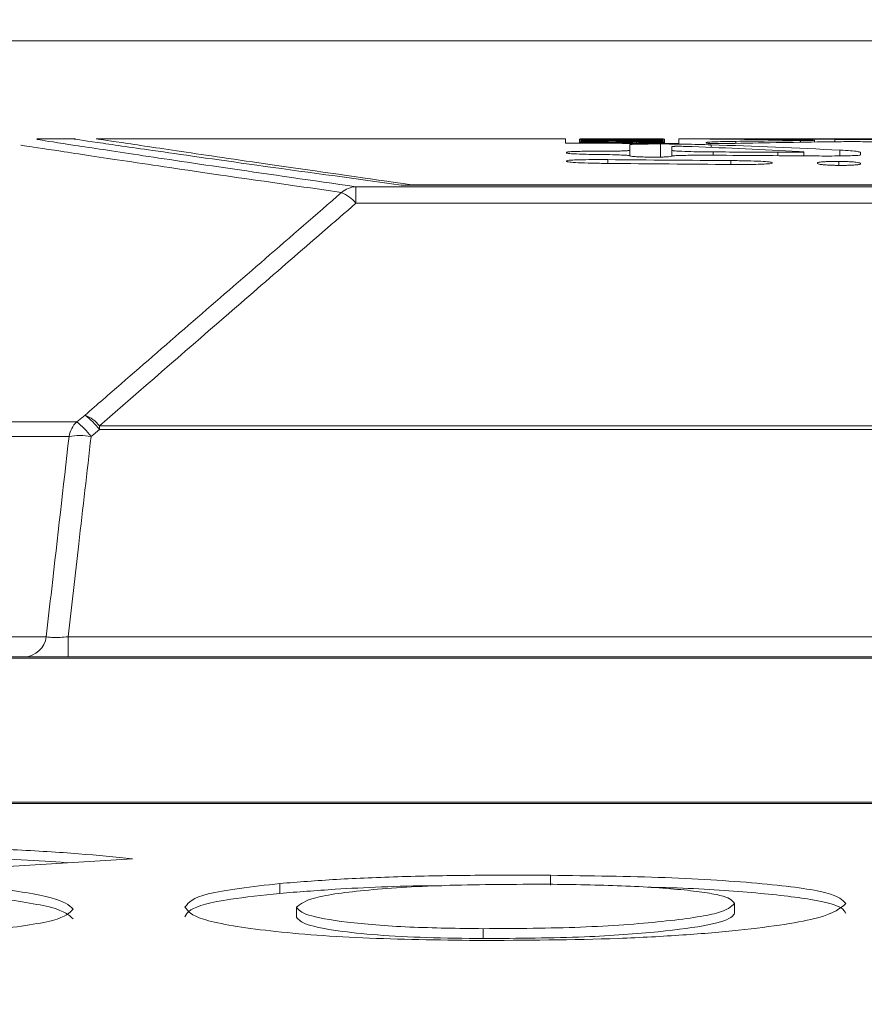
# Model space of a CAD drawing. Header units: millimetres. Extents: x 0 to 2100, y 0 to 1485.
# Tile 68 of 123: x 1160 to 1182, y 537 to 562. Entities that reach past the tile are written whole.
import ezdxf

# ---------------------------------------------------------------- set-up
doc = ezdxf.new("R2010")
doc.units = ezdxf.units.MM
doc.header["$LTSCALE"] = 5
doc.styles.add('SLDTEXTSTYLE1', font='TXT', dxfattribs={"width": 0.75})
doc.dimstyles.new('SLDDIMSTYLE0', dxfattribs={"dimtxt": 12.5, "dimasz": 15, "dimexe": 0, "dimexo": 0.0625, "dimgap": 3.125, "dimtad": 1, "dimdec": 0, "dimlfac": 0.8, "dimrnd": 1e-09, "dimzin": 12, "dimdsep": 46, "dimtxsty": 'SLDTEXTSTYLE1', "dimblk1": 'CLOSED', "dimblk2": 'CLOSED', "dimsah": 1, "dimcen": 0.09, "dimadec": 0, "dimazin": 3, "dimtfac": 1, "dimtofl": 0, "dimtmove": 0, "dimatfit": 3, "dimldrblk": 'CLOSED', "dimfxl": 0, "dimfrac": 2, "dimtolj": 1, "dimtzin": 12, "dimarcsym": 0})

# ---------------------------------------------------------------- blocks, each defined once
blk = doc.blocks.new('_CLOSED')
at = {"color": 0, "linetype": 'ByBlock', "lineweight": -2}
for p, q in [((-1, 0.166667), (0, 0)), ((-1, 0.166667), (-1, -0.166667)), ((0, 0), (-1, -0.166667)), ((0, 0), (-1, 0))]:
    blk.add_line(p, q, dxfattribs=at)
blk = doc.blocks.new('_D_9')
at = {"color": 7, "linetype": 'Continuous', "lineweight": 0}
for p, q in [((864.18, 549.437), (864.18, 715.616)), ((1428.91, 262.982), (1428.91, 715.616)), ((1428.91, 710.616), (864.18, 710.616))]:
    blk.add_line(p, q, dxfattribs=at)
at = {"color": 7, "linetype": 'Continuous', "lineweight": 0, "xscale": 15, "yscale": 15, "rotation": 180.0000000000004}
blk.add_blockref('_CLOSED', (864.18, 710.616), dxfattribs=at)
at = {"color": 7, "linetype": 'Continuous', "lineweight": 0, "xscale": 15, "yscale": 15}
blk.add_blockref('_CLOSED', (1428.91, 710.616), dxfattribs=at)
at = {"color": 7, "linetype": 'Continuous', "lineweight": 0, "insert": (1132.691, 726.73), "char_height": 12.5, "attachment_point": 1, "style": 'SLDTEXTSTYLE1'}
blk.add_mtext('452', dxfattribs=at)
blk = doc.blocks.new('_D_10')
at = {"color": 7, "linetype": 'Continuous', "lineweight": 0}
for p, q in [((825.432, 450.246), (825.432, 739.229)), ((1428.91, 262.982), (1428.91, 739.229)), ((825.432, 734.229), (1428.91, 734.229))]:
    blk.add_line(p, q, dxfattribs=at)
at = {"color": 7, "linetype": 'Continuous', "lineweight": 0, "xscale": 15, "yscale": 15}
for p, rotation in [((825.432, 734.229), 179.9999999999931), ((1428.91, 734.229), 359.9999999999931)]:
    blk.add_blockref('_CLOSED', p, dxfattribs=dict(at, rotation=rotation))
at = {"color": 7, "linetype": 'Continuous', "lineweight": 0, "insert": (1113.317, 750.342), "char_height": 12.5, "attachment_point": 1, "style": 'SLDTEXTSTYLE1'}
blk.add_mtext('483', dxfattribs=at)
blk = doc.blocks.new('_D_11')
at = {"color": 7, "linetype": 'Continuous', "lineweight": 0}
for p, q in [((809.902, 335.246), (809.902, 764.068)), ((1428.91, 262.982), (1428.91, 764.068)), ((809.902, 759.068), (1428.91, 759.068))]:
    blk.add_line(p, q, dxfattribs=at)
at = {"color": 7, "linetype": 'Continuous', "lineweight": 0, "xscale": 15, "yscale": 15}
for p, rotation in [((809.902, 759.068), 180.0000000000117), ((1428.91, 759.068), 1.165355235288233e-11)]:
    blk.add_blockref('_CLOSED', p, dxfattribs=dict(at, rotation=rotation))
at = {"color": 7, "linetype": 'Continuous', "lineweight": 0, "insert": (1105.552, 775.181), "char_height": 12.5, "attachment_point": 1, "style": 'SLDTEXTSTYLE1'}
blk.add_mtext('495', dxfattribs=at)
blk = doc.blocks.new('_D_13')
at = {"color": 7, "linetype": 'Continuous', "lineweight": 0}
for p, q in [((1193.983, 561.429), (702.69, 561.429)), ((707.69, 257.053), (707.69, 561.429)), ((825.392, 257.053), (702.69, 257.053))]:
    blk.add_line(p, q, dxfattribs=at)
at = {"color": 7, "linetype": 'Continuous', "lineweight": 0, "xscale": 15, "yscale": 15}
for p, rotation in [((707.69, 561.429), 90.0000000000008), ((707.69, 257.053), 270.0000000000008)]:
    blk.add_blockref('_CLOSED', p, dxfattribs=dict(at, rotation=rotation))
at = {"color": 7, "linetype": 'Continuous', "lineweight": 0, "insert": (691.576, 395.387), "char_height": 12.5, "attachment_point": 1, "rotation": 90, "style": 'SLDTEXTSTYLE1'}
blk.add_mtext('244', dxfattribs=at)
blk = doc.blocks.new('_D_16')
at = {"color": 7, "linetype": 'Continuous', "lineweight": 0}
for p, q in [((1150.777, 551.192), (1150.777, 685.616)), ((1428.91, 262.982), (1428.91, 685.616)), ((1428.91, 680.616), (1150.777, 680.616))]:
    blk.add_line(p, q, dxfattribs=at)
at = {"color": 7, "linetype": 'Continuous', "lineweight": 0, "xscale": 15, "yscale": 15, "rotation": 180.0000000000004}
blk.add_blockref('_CLOSED', (1150.777, 680.616), dxfattribs=at)
at = {"color": 7, "linetype": 'Continuous', "lineweight": 0, "xscale": 15, "yscale": 15}
blk.add_blockref('_CLOSED', (1428.91, 680.616), dxfattribs=at)
at = {"color": 7, "linetype": 'Continuous', "lineweight": 0, "insert": (1275.989, 696.73), "char_height": 12.5, "attachment_point": 1, "style": 'SLDTEXTSTYLE1'}
blk.add_mtext('223', dxfattribs=at)

msp = doc.modelspace()

# ---------------------------------------------------------------- linework, layer by layer
at = {"color": 7, "linetype": 'Continuous', "lineweight": 15}
for p, q in [((1161.852, 558.926), (1160.864, 558.926)), ((1174.376, 558.926), (1162.376, 558.926)), ((1174.376, 558.815), (1174.376, 558.926)), ((1174.729, 558.814), (1174.729, 558.916)), ((1174.73, 558.836), (1174.73, 558.921)), ((1174.73, 558.814), (1174.73, 558.836)), ((1174.766, 558.916), (1174.766, 558.905)), ((1174.766, 558.903), (1174.766, 558.905)), ((1174.766, 558.903), (1174.766, 558.9)), ((1174.766, 558.891), (1174.766, 558.9)), ((1174.766, 558.891), (1174.766, 558.886)), ((1174.766, 558.841), (1174.766, 558.886)), ((1174.766, 558.884), (1174.766, 558.879)), ((1174.766, 558.875), (1174.766, 558.879)), ((1174.766, 558.875), (1174.766, 558.854)), ((1175.112, 558.926), (1174.771, 558.926)), ((1175.118, 558.905), (1175.118, 558.913)), ((1175.118, 558.902), (1175.118, 558.905)), ((1175.118, 558.853), (1175.118, 558.869)), ((1175.637, 558.898), (1175.637, 558.896)), ((1175.66, 558.882), (1175.66, 558.891)), ((1175.688, 558.912), (1175.688, 558.905)), ((1175.688, 558.901), (1175.688, 558.905)), ((1175.688, 558.867), (1175.688, 558.853)), ((1175.688, 558.837), (1175.688, 558.853)), ((1175.771, 558.915), (1175.771, 558.918)), ((1175.952, 558.895), (1175.952, 558.897)), ((1176.021, 558.777), (1176.021, 558.633)), ((1176.039, 558.904), (1176.039, 558.912)), ((1176.039, 558.901), (1176.039, 558.904)), ((1176.039, 558.852), (1176.039, 558.866)), ((1176.19, 558.809), (1176.19, 558.838)), ((1176.25, 558.914), (1176.25, 558.918)), ((1176.25, 558.808), (1176.25, 558.827)), ((1176.269, 558.914), (1176.269, 558.916)), ((1176.269, 558.808), (1176.269, 558.821)), ((1176.516, 558.911), (1176.516, 558.903)), ((1176.516, 558.9), (1176.516, 558.903)), ((1176.516, 558.896), (1176.516, 558.892)), ((1176.516, 558.865), (1176.516, 558.85)), ((1176.868, 558.926), (1176.521, 558.926)), ((1176.521, 558.926), (1176.521, 558.926)), ((1176.868, 558.903), (1176.868, 558.913)), ((1176.868, 558.891), (1176.868, 558.899)), ((1176.868, 558.879), (1176.868, 558.891)), ((1176.868, 558.874), (1176.868, 558.879)), ((1176.868, 558.849), (1176.868, 558.869)), ((1176.903, 558.834), (1176.903, 558.92)), ((1176.903, 558.806), (1176.903, 558.834)), ((1184.268, 558.926), (1177.268, 558.926)), ((1177.268, 558.926), (1177.268, 558.805)), ((1177.972, 558.926), (1177.972, 558.923)), ((1177.972, 558.835), (1177.972, 558.815)), ((1180.527, 558.896), (1180.7, 558.893)), ((1180.74, 558.844), (1180.74, 558.89)), ((1174.4, 558.583), (1174.4, 558.563)), ((1176.021, 558.491), (1176.021, 558.633)), ((1177.091, 558.627), (1177.091, 558.724)), ((1177.091, 558.483), (1177.091, 558.627)), ((1180.343, 558.602), (1180.452, 558.594)), ((1180.463, 558.489), (1180.463, 558.591)), ((1181.91, 558.514), (1181.91, 558.582)), ((1174.4, 558.362), (1174.4, 558.346)), ((1179.658, 558.303), (1179.658, 558.32)), ((1180.818, 558.311), (1180.818, 558.294)), ((1181.91, 558.285), (1181.91, 558.302)), ((1169.016, 557.699), (1332.598, 557.699)), ((1169.016, 557.699), (1169.016, 557.279)), ((1331.802, 557.744), (1170.174, 557.744)), ((1170.437, 557.753), (1331.376, 557.753)), ((1170.437, 557.744), (1170.437, 557.753)), ((1332.598, 557.279), (1169.016, 557.279)), ((1162.094, 551.861), (1161.88, 551.686)), ((1162.247, 551.316), (1162.461, 551.491)), ((1162.461, 551.586), (1162.461, 551.491)), ((1162.461, 551.586), (1334.565, 551.586)), ((1334.565, 551.491), (1162.461, 551.491)), ((1161.661, 545.676), (1161.661, 546.192)), ((1161.661, 546.192), (1335.499, 546.192)), ((1159.992, 540.311), (1163.302, 540.511)), ((1173.993, 540.091), (1173.993, 539.84)), ((1167.073, 539.88), (1167.073, 539.629)), ((1167.496, 539.272), (1167.496, 539.021)), ((1178.69, 539.37), (1178.69, 539.119)), ((1172.273, 538.725), (1172.273, 538.473))]:
    msp.add_line(p, q, dxfattribs=at)
at = {"color": 8, "linetype": 'Continuous', "lineweight": 15}
for p, q in [((1174.927, 558.916), (1174.927, 558.918)), ((1174.927, 558.813), (1174.927, 558.827)), ((1175.403, 558.915), (1175.403, 558.917)), ((1175.403, 558.811), (1175.403, 558.823)), ((1175.463, 558.882), (1175.463, 558.889)), ((1175.771, 558.81), (1175.771, 558.825)), ((1175.875, 558.881), (1175.875, 558.886)), ((1176.025, 558.914), (1176.025, 558.92)), ((1176.025, 558.809), (1176.025, 558.833)), ((1176.19, 558.914), (1176.19, 558.921)), ((1176.317, 558.88), (1176.317, 558.884)), ((1176.637, 558.88), (1176.637, 558.885)), ((1176.73, 558.914), (1176.73, 558.917)), ((1176.73, 558.807), (1176.73, 558.824)), ((1176.798, 558.459), (1176.798, 558.794)), ((1176.818, 558.879), (1176.818, 558.887)), ((1178.728, 558.811), (1178.728, 558.861)), ((1180.379, 558.838), (1180.379, 558.88)), ((1181.255, 558.851), (1181.255, 558.912)), ((1178.098, 558.707), (1178.098, 558.773)), ((1178.148, 558.505), (1178.148, 558.591)), ((1179.805, 558.494), (1179.805, 558.581)), ((1181.386, 558.488), (1181.386, 558.638)), ((1175.454, 558.296), (1175.454, 558.394)), ((1178.603, 558.27), (1178.603, 558.369)), ((1181.364, 558.246), (1181.364, 558.347)), ((1168.65, 557.553), (1168.196, 557.619)), ((1151.894, 551.686), (1161.88, 551.686)), ((1161.684, 551.316), (1151.68, 551.316)), ((1150.777, 546.192), (1161.1, 546.192))]:
    msp.add_line(p, q, dxfattribs=at)
at = {"color": 7, "linetype": 'Continuous', "lineweight": 15}
for centre, radius, start, end in [((1169.031, 557.127), 0.572, 91.5624, 131.7813), ((1168.251, 556.641), 0.996, 39.8103, 66.3631), ((1160.809, 550.22), 2.084, 37.559, 51.9276), ((1161.703, 550.955), 0.987, 39.7635, 66.6096), ((1162.317, 551.219), 0.64, 133.1012, 171.2788), ((1160.595, 550.046), 2.083, 37.5604, 51.9394), ((1161.965, 549.438), 1.898, 81.4815, 98.5185), ((1160.517, 546.263), 0.588, 272.1785, 353.0835)]:
    msp.add_arc(centre, radius, start, end, dxfattribs=at)
for centre, major_axis, ratio, start_param, end_param in [((1110.288, -261.924), (3895.749, 0), 0.210704, 1.553602, 1.554345), ((1155.721, -261.924), (3794.778, 0), 0.21631, 1.565224, 1.565777), ((1148.277, -261.924), (3735.387, 0), 0.21975, 1.563611, 1.563705), ((1146.387, -261.924), (3782.589, 0), 0.217007, 1.562738, 1.563294), ((1144.247, -261.924), (3791.647, 0), 0.216489, 1.562517, 1.562747), ((1136.391, -261.924), (3782.589, 0), 0.217007, 1.560095, 1.560651), ((1134.192, -261.924), (3794.778, 0), 0.21631, 1.55955, 1.560104), ((1132.269, -261.924), (3794.778, 0), 0.21631, 1.559043, 1.559597), ((1125.193, -261.924), (3735.387, 0), 0.21975, 1.557431, 1.557525), ((1177.067, -261.924), (3799.625, 0), 0.216034, 1.57094, 1.571313), ((1155.801, -261.924), (3424.117, 0), 0.239726, 1.564989, 1.565155), ((1134.641, -261.924), (3424.117, 0), 0.239726, 1.558808, 1.558975), ((1175.339, -261.924), (0, 820.85), 0.050372, 6.280036, 6.280556), ((1174.879, -261.924), (0, 820.85), 0.050343, 6.26891, 6.26943), ((1148.342, -261.924), (3807.685, 0), 0.215577, 1.563522, 1.563614), ((1124.811, -261.924), (3807.685, 0), 0.215577, 1.557342, 1.557434), ((1144.213, -261.924), (3795.61, 0), 0.216263, 1.562285, 1.562434), ((1153.8, -261.924), (3768.973, 0), 0.217791, 1.564769, 1.564896), ((1130.508, -261.924), (3768.973, 0), 0.217791, 1.558589, 1.558716), ((1176.091, -261.924), (0, 820.85), 0.044318, 6.278283, 6.278807), ((1175.686, -261.924), (0, 820.85), 0.044318, 6.267158, 6.267681), ((1148.3, -261.924), (3788.538, 0), 0.216667, 1.563256, 1.563349), ((1124.888, -261.924), (3788.538, 0), 0.216667, 1.557075, 1.557168), ((1178.131, -261.924), (0, 820.85), 0.652995, 6.277357, 6.282383), ((1175.727, -261.924), (0, 820.85), 0.683971, 6.274636, 6.278103), ((1191.595, -261.924), (0, 820.85), 0.934932, 0.013666, 0.016792), ((1188.907, -261.924), (0, 820.85), 0.982859, 0.01057, 0.012617), ((1167.673, -261.924), (0, 820.85), 0.549489, 6.255093, 6.261152), ((1169.313, -261.924), (0, 820.85), 0.554832, 6.256672, 6.263894), ((1061.925, -261.924), (4067.701, 0), 0.201797, 1.541813, 1.54222), ((1036.513, -261.924), (3858.354, 0), 0.212746, 1.533961, 1.534778), ((1023.985, -261.924), (3866.809, 0), 0.212281, 1.5308, 1.531615), ((1054.451, -261.924), (3863.356, 0), 0.212471, 1.538072, 1.538773)]:
    msp.add_ellipse(centre, major_axis=major_axis, ratio=ratio, start_param=start_param, end_param=end_param, dxfattribs=at)
for points, knots in [([(1160.864, 558.908), (1160.856, 558.909), (1160.835, 558.913), (1161.733, 558.774), (1163.351, 558.529), (1165.707, 558.176), (1167.913, 557.858), (1169.016, 557.699)], [0, 0, 0, 0, 0.150725, 0.360425, 0.570124, 0.785064, 1, 1, 1, 1]), ([(1170.174, 557.744), (1168.872, 557.922), (1166.257, 558.279), (1163.772, 558.635), (1162.314, 558.846), (1161.709, 558.935), (1161.828, 558.918), (1161.852, 558.914)], [0, 0, 0, 0, 0.252259, 0.506925, 0.724917, 0.944423, 1, 1, 1, 1]), ([(1170.437, 557.753), (1169.313, 557.912), (1167.057, 558.233), (1164.651, 558.587), (1163.065, 558.822), (1162.347, 558.931), (1162.446, 558.916), (1162.471, 558.912)], [0, 0, 0, 0, 0.225813, 0.453185, 0.685487, 0.9195, 1, 1, 1, 1]), ([(1174.822, 558.922), (1174.805, 558.922), (1174.771, 558.922), (1174.737, 558.921), (1174.733, 558.921), (1174.73, 558.921)], [0, 0, 0, 0, 0.282995, 0.565759, 1, 1, 1, 1]), ([(1174.73, 558.921), (1174.733, 558.92), (1174.737, 558.92), (1174.784, 558.919), (1174.855, 558.918), (1174.92, 558.918), (1174.927, 558.918)], [0, 0, 0, 0, 0.300598, 0.547757, 0.951447, 1, 1, 1, 1]), ([(1174.822, 558.843), (1174.805, 558.843), (1174.771, 558.841), (1174.737, 558.839), (1174.733, 558.837), (1174.73, 558.836)], [0, 0, 0, 0, 0.282369, 0.564505, 1, 1, 1, 1]), ([(1174.73, 558.836), (1174.733, 558.835), (1174.737, 558.833), (1174.784, 558.83), (1174.855, 558.828), (1174.92, 558.827), (1174.927, 558.827)], [0, 0, 0, 0, 0.301083, 0.547972, 0.950334, 1, 1, 1, 1]), ([(1174.766, 558.926), (1174.767, 558.926), (1174.768, 558.926), (1174.774, 558.926), (1174.79, 558.926), (1174.798, 558.926)], [0, 0, 0, 0, 0.335494, 0.666775, 1, 1, 1, 1]), ([(1175.321, 558.893), (1175.258, 558.893), (1175.135, 558.892), (1174.951, 558.891), (1174.828, 558.891), (1174.766, 558.891)], [0, 0, 0, 0, 0.3447384, 0.6721416, 1, 1, 1, 1]), ([(1174.766, 558.886), (1174.841, 558.886), (1174.997, 558.887), (1175.232, 558.888), (1175.386, 558.889), (1175.463, 558.889)], [0, 0, 0, 0, 0.3144584, 0.6566793, 1, 1, 1, 1]), ([(1174.798, 558.926), (1174.809, 558.926), (1174.83, 558.926), (1174.883, 558.926), (1174.941, 558.926), (1174.976, 558.926)], [0, 0, 0, 0, 0.286273, 0.572708, 1, 1, 1, 1]), ([(1175.074, 558.923), (1175.042, 558.923), (1174.958, 558.923), (1174.876, 558.923), (1174.836, 558.922), (1174.822, 558.922)], [0, 0, 0, 0, 0.290003, 0.757274, 1, 1, 1, 1]), ([(1175.074, 558.847), (1175.042, 558.847), (1174.958, 558.846), (1174.876, 558.845), (1174.835, 558.844), (1174.822, 558.843)], [0, 0, 0, 0, 0.289414, 0.7603, 1, 1, 1, 1]), ([(1174.927, 558.918), (1174.961, 558.918), (1175.042, 558.917), (1175.205, 558.917), (1175.338, 558.917), (1175.403, 558.917)], [0, 0, 0, 0, 0.267266, 0.64534, 1, 1, 1, 1]), ([(1174.927, 558.827), (1174.961, 558.826), (1175.042, 558.825), (1175.205, 558.823), (1175.338, 558.823), (1175.403, 558.823)], [0, 0, 0, 0, 0.2668118, 0.6450141, 1, 1, 1, 1]), ([(1174.976, 558.926), (1175.007, 558.926), (1175.07, 558.926), (1175.208, 558.926), (1175.322, 558.926), (1175.393, 558.926)], [0, 0, 0, 0, 0.2732566, 0.5463977, 1, 1, 1, 1]), ([(1175.447, 558.923), (1175.412, 558.923), (1175.342, 558.923), (1175.214, 558.923), (1175.128, 558.923), (1175.074, 558.923)], [0, 0, 0, 0, 0.274464, 0.549111, 1, 1, 1, 1]), ([(1175.447, 558.848), (1175.412, 558.848), (1175.342, 558.848), (1175.214, 558.848), (1175.128, 558.848), (1175.074, 558.847)], [0, 0, 0, 0, 0.27458, 0.5493323, 1, 1, 1, 1]), ([(1175.092, 558.921), (1175.093, 558.921), (1175.095, 558.921), (1175.115, 558.921), (1175.15, 558.922), (1175.192, 558.922), (1175.204, 558.922)], [0, 0, 0, 0, 0.294478, 0.546772, 0.867237, 1, 1, 1, 1]), ([(1175.168, 558.919), (1175.149, 558.919), (1175.112, 558.92), (1175.095, 558.92), (1175.093, 558.92), (1175.092, 558.921)], [0, 0, 0, 0, 0.338172, 0.664982, 1, 1, 1, 1]), ([(1175.092, 558.836), (1175.093, 558.837), (1175.095, 558.838), (1175.115, 558.839), (1175.15, 558.841), (1175.192, 558.841), (1175.204, 558.841)], [0, 0, 0, 0, 0.294452, 0.546793, 0.867251, 1, 1, 1, 1]), ([(1175.168, 558.831), (1175.149, 558.832), (1175.112, 558.833), (1175.095, 558.835), (1175.093, 558.836), (1175.092, 558.836)], [0, 0, 0, 0, 0.338397, 0.665105, 1, 1, 1, 1]), ([(1175.134, 558.926), (1175.126, 558.926), (1175.115, 558.926), (1175.113, 558.926), (1175.112, 558.926)], [0, 0, 0, 0, 0.761514, 1, 1, 1, 1]), ([(1175.244, 558.926), (1175.231, 558.926), (1175.205, 558.926), (1175.164, 558.926), (1175.146, 558.926), (1175.134, 558.926)], [0, 0, 0, 0, 0.263364, 0.526809, 1, 1, 1, 1]), ([(1175.351, 558.919), (1175.333, 558.919), (1175.292, 558.919), (1175.225, 558.919), (1175.188, 558.919), (1175.168, 558.919)], [0, 0, 0, 0, 0.251253, 0.575585, 1, 1, 1, 1]), ([(1175.351, 558.83), (1175.333, 558.83), (1175.292, 558.83), (1175.225, 558.83), (1175.188, 558.831), (1175.168, 558.831)], [0, 0, 0, 0, 0.251227, 0.576839, 1, 1, 1, 1]), ([(1175.204, 558.922), (1175.225, 558.922), (1175.275, 558.922), (1175.368, 558.922), (1175.435, 558.922), (1175.469, 558.922)], [0, 0, 0, 0, 0.272873, 0.631433, 1, 1, 1, 1]), ([(1175.204, 558.841), (1175.226, 558.842), (1175.275, 558.842), (1175.368, 558.842), (1175.435, 558.842), (1175.469, 558.842)], [0, 0, 0, 0, 0.27594, 0.63295, 1, 1, 1, 1]), ([(1175.553, 558.926), (1175.521, 558.926), (1175.458, 558.926), (1175.35, 558.926), (1175.284, 558.926), (1175.244, 558.926)], [0, 0, 0, 0, 0.2786179, 0.5573497, 1, 1, 1, 1]), ([(1175.595, 558.895), (1175.57, 558.894), (1175.52, 558.894), (1175.423, 558.893), (1175.355, 558.893), (1175.321, 558.893)], [0, 0, 0, 0, 0.332856, 0.663489, 1, 1, 1, 1]), ([(1175.509, 558.919), (1175.499, 558.919), (1175.473, 558.919), (1175.42, 558.919), (1175.374, 558.919), (1175.351, 558.919)], [0, 0, 0, 0, 0.254589, 0.623783, 1, 1, 1, 1]), ([(1175.509, 558.831), (1175.499, 558.831), (1175.474, 558.831), (1175.42, 558.83), (1175.375, 558.83), (1175.351, 558.83)], [0, 0, 0, 0, 0.252898, 0.618847, 1, 1, 1, 1]), ([(1175.393, 558.926), (1175.445, 558.925), (1175.549, 558.925), (1175.751, 558.925), (1175.902, 558.925), (1175.996, 558.925)], [0, 0, 0, 0, 0.273439, 0.546774, 1, 1, 1, 1]), ([(1175.403, 558.917), (1175.441, 558.917), (1175.532, 558.917), (1175.664, 558.917), (1175.738, 558.918), (1175.771, 558.918)], [0, 0, 0, 0, 0.275966, 0.669783, 1, 1, 1, 1]), ([(1175.403, 558.823), (1175.441, 558.823), (1175.532, 558.823), (1175.664, 558.824), (1175.737, 558.825), (1175.771, 558.825)], [0, 0, 0, 0, 0.275853, 0.669129, 1, 1, 1, 1]), ([(1175.463, 558.889), (1175.483, 558.889), (1175.523, 558.89), (1175.591, 558.89), (1175.634, 558.891), (1175.66, 558.891)], [0, 0, 0, 0, 0.2816268, 0.5633209, 1, 1, 1, 1]), ([(1175.662, 558.92), (1175.644, 558.92), (1175.613, 558.92), (1175.565, 558.92), (1175.528, 558.919), (1175.509, 558.919)], [0, 0, 0, 0, 0.395793, 0.696889, 1, 1, 1, 1]), ([(1175.662, 558.836), (1175.644, 558.835), (1175.613, 558.834), (1175.565, 558.833), (1175.528, 558.832), (1175.509, 558.831)], [0, 0, 0, 0, 0.396257, 0.697114, 1, 1, 1, 1]), ([(1176.009, 558.926), (1175.966, 558.926), (1175.878, 558.926), (1175.723, 558.926), (1175.617, 558.926), (1175.553, 558.926)], [0, 0, 0, 0, 0.2807287, 0.561605, 1, 1, 1, 1]), ([(1175.637, 558.896), (1175.636, 558.896), (1175.635, 558.896), (1175.626, 558.895), (1175.605, 558.895), (1175.595, 558.895)], [0, 0, 0, 0, 0.348381, 0.667621, 1, 1, 1, 1]), ([(1175.66, 558.891), (1175.669, 558.89), (1175.685, 558.889), (1175.743, 558.888), (1175.824, 558.887), (1175.875, 558.886)], [0, 0, 0, 0, 0.305454, 0.566734, 1, 1, 1, 1]), ([(1175.839, 558.922), (1175.817, 558.922), (1175.772, 558.921), (1175.716, 558.921), (1175.68, 558.921), (1175.662, 558.92)], [0, 0, 0, 0, 0.334772, 0.667194, 1, 1, 1, 1]), ([(1175.839, 558.841), (1175.817, 558.841), (1175.772, 558.84), (1175.716, 558.838), (1175.68, 558.836), (1175.662, 558.836)], [0, 0, 0, 0, 0.33521, 0.66741, 1, 1, 1, 1]), ([(1175.771, 558.918), (1175.792, 558.918), (1175.859, 558.918), (1175.937, 558.919), (1175.996, 558.919), (1176.025, 558.92)], [0, 0, 0, 0, 0.188843, 0.592697, 1, 1, 1, 1]), ([(1175.771, 558.825), (1175.792, 558.826), (1175.858, 558.827), (1175.937, 558.83), (1175.996, 558.832), (1176.025, 558.833)], [0, 0, 0, 0, 0.188476, 0.592532, 1, 1, 1, 1]), ([(1176.023, 558.922), (1176.004, 558.922), (1175.966, 558.922), (1175.9, 558.922), (1175.863, 558.922), (1175.839, 558.922)], [0, 0, 0, 0, 0.2607446, 0.5215251, 1, 1, 1, 1]), ([(1176.023, 558.844), (1176.004, 558.844), (1175.966, 558.843), (1175.9, 558.842), (1175.863, 558.842), (1175.839, 558.841)], [0, 0, 0, 0, 0.259992, 0.520003, 1, 1, 1, 1]), ([(1175.875, 558.886), (1175.91, 558.886), (1175.994, 558.885), (1176.15, 558.884), (1176.266, 558.884), (1176.317, 558.884)], [0, 0, 0, 0, 0.278824, 0.681696, 1, 1, 1, 1]), ([(1175.993, 558.891), (1175.986, 558.891), (1175.962, 558.892), (1175.954, 558.894), (1175.953, 558.895), (1175.952, 558.895)], [0, 0, 0, 0, 0.188142, 0.592645, 1, 1, 1, 1]), ([(1176.124, 558.889), (1176.108, 558.89), (1176.076, 558.89), (1176.029, 558.89), (1176.007, 558.891), (1175.993, 558.891)], [0, 0, 0, 0, 0.274432, 0.542111, 1, 1, 1, 1]), ([(1175.996, 558.925), (1176.023, 558.925), (1176.075, 558.925), (1176.173, 558.925), (1176.242, 558.925), (1176.286, 558.925)], [0, 0, 0, 0, 0.269289, 0.538606, 1, 1, 1, 1]), ([(1176.345, 558.926), (1176.312, 558.926), (1176.243, 558.926), (1176.127, 558.926), (1176.049, 558.926), (1176.009, 558.926)], [0, 0, 0, 0, 0.324999, 0.658507, 1, 1, 1, 1]), ([(1176.798, 558.794), (1176.737, 558.794), (1176.616, 558.794), (1176.44, 558.793), (1176.273, 558.791), (1176.118, 558.787), (1176.033, 558.782), (1176.025, 558.779), (1176.021, 558.777)], [0, 0, 0, 0, 0.131874, 0.264061, 0.392216, 0.578168, 0.836959, 1, 1, 1, 1]), ([(1176.289, 558.923), (1176.263, 558.923), (1176.213, 558.923), (1176.121, 558.922), (1176.061, 558.922), (1176.023, 558.922)], [0, 0, 0, 0, 0.275653, 0.551495, 1, 1, 1, 1]), ([(1176.289, 558.845), (1176.263, 558.845), (1176.213, 558.845), (1176.121, 558.845), (1176.061, 558.844), (1176.023, 558.844)], [0, 0, 0, 0, 0.275705, 0.551603, 1, 1, 1, 1]), ([(1176.025, 558.92), (1176.043, 558.92), (1176.075, 558.92), (1176.126, 558.921), (1176.169, 558.921), (1176.19, 558.921)], [0, 0, 0, 0, 0.372869, 0.685106, 1, 1, 1, 1]), ([(1176.025, 558.833), (1176.043, 558.833), (1176.075, 558.835), (1176.126, 558.836), (1176.169, 558.837), (1176.19, 558.838)], [0, 0, 0, 0, 0.373053, 0.685181, 1, 1, 1, 1]), ([(1176.31, 558.889), (1176.292, 558.889), (1176.241, 558.889), (1176.176, 558.889), (1176.137, 558.889), (1176.124, 558.889)], [0, 0, 0, 0, 0.277677, 0.761755, 1, 1, 1, 1]), ([(1176.19, 558.921), (1176.2, 558.921), (1176.224, 558.921), (1176.275, 558.921), (1176.317, 558.921), (1176.339, 558.921)], [0, 0, 0, 0, 0.259332, 0.620655, 1, 1, 1, 1]), ([(1176.19, 558.838), (1176.199, 558.838), (1176.223, 558.838), (1176.271, 558.839), (1176.314, 558.839), (1176.336, 558.839), (1176.339, 558.839)], [0, 0, 0, 0, 0.253972, 0.607299, 0.956514, 1, 1, 1, 1]), ([(1176.481, 558.919), (1176.463, 558.919), (1176.42, 558.918), (1176.338, 558.918), (1176.276, 558.918), (1176.25, 558.918)], [0, 0, 0, 0, 0.2908871, 0.6941131, 1, 1, 1, 1]), ([(1176.481, 558.829), (1176.463, 558.829), (1176.42, 558.828), (1176.338, 558.828), (1176.276, 558.828), (1176.25, 558.827)], [0, 0, 0, 0, 0.291197, 0.694759, 1, 1, 1, 1]), ([(1176.269, 558.916), (1176.317, 558.916), (1176.435, 558.916), (1176.601, 558.917), (1176.69, 558.917), (1176.73, 558.917)], [0, 0, 0, 0, 0.273254, 0.673772, 1, 1, 1, 1]), ([(1176.269, 558.821), (1176.317, 558.821), (1176.434, 558.821), (1176.6, 558.822), (1176.69, 558.824), (1176.73, 558.824)], [0, 0, 0, 0, 0.273178, 0.671676, 1, 1, 1, 1]), ([(1176.286, 558.925), (1176.308, 558.925), (1176.352, 558.925), (1176.432, 558.925), (1176.487, 558.925), (1176.521, 558.926)], [0, 0, 0, 0, 0.269661, 0.539365, 1, 1, 1, 1]), ([(1176.729, 558.922), (1176.698, 558.922), (1176.623, 558.922), (1176.471, 558.923), (1176.349, 558.923), (1176.289, 558.923)], [0, 0, 0, 0, 0.26779, 0.636766, 1, 1, 1, 1]), ([(1176.729, 558.842), (1176.698, 558.842), (1176.624, 558.843), (1176.471, 558.845), (1176.35, 558.845), (1176.289, 558.845)], [0, 0, 0, 0, 0.2678851, 0.6353947, 1, 1, 1, 1]), ([(1176.482, 558.89), (1176.469, 558.889), (1176.442, 558.889), (1176.38, 558.889), (1176.334, 558.889), (1176.31, 558.889)], [0, 0, 0, 0, 0.329045, 0.660641, 1, 1, 1, 1]), ([(1176.317, 558.884), (1176.349, 558.884), (1176.411, 558.884), (1176.522, 558.885), (1176.593, 558.885), (1176.637, 558.885)], [0, 0, 0, 0, 0.280516, 0.561312, 1, 1, 1, 1]), ([(1176.339, 558.921), (1176.354, 558.921), (1176.39, 558.921), (1176.444, 558.921), (1176.479, 558.921), (1176.495, 558.921), (1176.498, 558.921)], [0, 0, 0, 0, 0.2515614, 0.5886699, 0.9259427, 1, 1, 1, 1]), ([(1176.339, 558.839), (1176.354, 558.839), (1176.391, 558.839), (1176.444, 558.838), (1176.479, 558.838), (1176.495, 558.838), (1176.498, 558.837)], [0, 0, 0, 0, 0.252114, 0.590781, 0.929398, 1, 1, 1, 1]), ([(1176.495, 558.926), (1176.486, 558.926), (1176.463, 558.926), (1176.408, 558.926), (1176.361, 558.926), (1176.345, 558.926)], [0, 0, 0, 0, 0.281061, 0.7595045, 1, 1, 1, 1]), ([(1176.561, 558.92), (1176.56, 558.92), (1176.558, 558.92), (1176.54, 558.919), (1176.511, 558.919), (1176.485, 558.919), (1176.481, 558.919)], [0, 0, 0, 0, 0.313957, 0.577014, 0.931084, 1, 1, 1, 1]), ([(1176.561, 558.834), (1176.56, 558.833), (1176.558, 558.832), (1176.54, 558.831), (1176.503, 558.83), (1176.481, 558.829)], [0, 0, 0, 0, 0.312673, 0.578118, 1, 1, 1, 1]), ([(1176.516, 558.892), (1176.516, 558.892), (1176.515, 558.891), (1176.509, 558.89), (1176.491, 558.89), (1176.482, 558.89)], [0, 0, 0, 0, 0.379501, 0.6858882, 1, 1, 1, 1]), ([(1176.521, 558.926), (1176.52, 558.926), (1176.52, 558.926), (1176.515, 558.926), (1176.502, 558.926), (1176.495, 558.926)], [0, 0, 0, 0, 0.357534, 0.676957, 1, 1, 1, 1]), ([(1176.498, 558.921), (1176.514, 558.921), (1176.544, 558.921), (1176.558, 558.92), (1176.56, 558.92), (1176.561, 558.92)], [0, 0, 0, 0, 0.3430091, 0.6676198, 1, 1, 1, 1]), ([(1176.498, 558.837), (1176.514, 558.837), (1176.544, 558.836), (1176.558, 558.835), (1176.56, 558.834), (1176.561, 558.834)], [0, 0, 0, 0, 0.3436568, 0.6679655, 1, 1, 1, 1]), ([(1176.521, 558.926), (1176.538, 558.926), (1176.571, 558.926), (1176.632, 558.926), (1176.67, 558.926), (1176.695, 558.926)], [0, 0, 0, 0, 0.259777, 0.519586, 1, 1, 1, 1]), ([(1176.637, 558.885), (1176.658, 558.885), (1176.7, 558.886), (1176.768, 558.886), (1176.798, 558.887), (1176.818, 558.887)], [0, 0, 0, 0, 0.268536, 0.518846, 1, 1, 1, 1]), ([(1176.695, 558.926), (1176.707, 558.926), (1176.73, 558.926), (1176.771, 558.926), (1176.793, 558.926), (1176.807, 558.926)], [0, 0, 0, 0, 0.252829, 0.505669, 1, 1, 1, 1]), ([(1176.903, 558.92), (1176.901, 558.92), (1176.898, 558.921), (1176.857, 558.921), (1176.795, 558.922), (1176.736, 558.922), (1176.729, 558.922)], [0, 0, 0, 0, 0.307767, 0.556153, 0.946024, 1, 1, 1, 1]), ([(1176.903, 558.834), (1176.901, 558.834), (1176.898, 558.836), (1176.857, 558.839), (1176.795, 558.841), (1176.736, 558.842), (1176.729, 558.842)], [0, 0, 0, 0, 0.308315, 0.556235, 0.945193, 1, 1, 1, 1]), ([(1176.73, 558.917), (1176.766, 558.918), (1176.859, 558.918), (1176.898, 558.919), (1176.902, 558.92), (1176.903, 558.92)], [0, 0, 0, 0, 0.307954, 0.783787, 1, 1, 1, 1]), ([(1176.73, 558.824), (1176.766, 558.825), (1176.858, 558.827), (1176.898, 558.831), (1176.902, 558.833), (1176.903, 558.834)], [0, 0, 0, 0, 0.308134, 0.78344, 1, 1, 1, 1]), ([(1178.098, 558.773), (1177.99, 558.776), (1177.798, 558.782), (1177.411, 558.788), (1177.084, 558.793), (1176.858, 558.794), (1176.798, 558.794)], [0, 0, 0, 0, 0.333206, 0.595736, 0.892736, 1, 1, 1, 1]), ([(1176.807, 558.926), (1176.815, 558.926), (1176.83, 558.926), (1176.849, 558.926), (1176.856, 558.926), (1176.86, 558.926)], [0, 0, 0, 0, 0.274119, 0.548163, 1, 1, 1, 1]), ([(1176.818, 558.887), (1176.83, 558.888), (1176.853, 558.889), (1176.865, 558.89), (1176.867, 558.891), (1176.868, 558.891)], [0, 0, 0, 0, 0.318936, 0.658116, 1, 1, 1, 1]), ([(1176.86, 558.926), (1176.862, 558.926), (1176.866, 558.926), (1176.867, 558.926), (1176.868, 558.926), (1176.868, 558.926)], [0, 0, 0, 0, 0.195762, 0.597788, 1, 1, 1, 1]), ([(1178.562, 558.926), (1178.493, 558.926), (1178.409, 558.926), (1178.268, 558.926), (1178.206, 558.926), (1178.152, 558.926), (1178.105, 558.926), (1178.057, 558.926), (1177.996, 558.926), (1177.975, 558.926), (1177.973, 558.926), (1177.972, 558.926)], [0, 0, 0, 0, 0.3200467, 0.3912821, 0.4501587, 0.4924153, 0.5348053, 0.5862038, 0.6705184, 0.8989173, 1, 1, 1, 1]), ([(1177.972, 558.923), (1177.994, 558.922), (1178.037, 558.921), (1178.244, 558.918), (1178.467, 558.917), (1178.581, 558.916)], [0, 0, 0, 0, 0.3368302, 0.6638521, 1, 1, 1, 1]), ([(1178.728, 558.861), (1178.587, 558.858), (1178.331, 558.854), (1178.063, 558.846), (1178.006, 558.839), (1177.972, 558.835)], [0, 0, 0, 0, 0.336299, 0.614251, 1, 1, 1, 1]), ([(1177.972, 558.815), (1177.976, 558.814), (1177.982, 558.811), (1178.043, 558.809), (1178.108, 558.807), (1178.19, 558.806), (1178.275, 558.806), (1178.391, 558.806), (1178.548, 558.808), (1178.648, 558.809), (1178.709, 558.81)], [0, 0, 0, 0, 0.23394, 0.335534, 0.438194, 0.502591, 0.567052, 0.651163, 0.789188, 1, 1, 1, 1]), ([(1180.729, 558.89), (1180.733, 558.889), (1180.753, 558.888), (1180.657, 558.884), (1180.471, 558.882), (1180.379, 558.88)], [0, 0, 0, 0, 0.090626, 0.551187, 1, 1, 1, 1]), ([(1181.108, 558.849), (1181.189, 558.85), (1181.339, 558.852), (1181.623, 558.854), (1181.899, 558.853), (1182.152, 558.852), (1182.332, 558.85), (1182.416, 558.849), (1182.448, 558.848)], [0, 0, 0, 0, 0.207829, 0.384522, 0.5617, 0.727728, 0.89899, 1, 1, 1, 1]), ([(1182.575, 558.912), (1182.48, 558.911), (1182.32, 558.91), (1182.022, 558.91), (1181.761, 558.91), (1181.522, 558.91), (1181.358, 558.911), (1181.281, 558.912), (1181.255, 558.912)], [0, 0, 0, 0, 0.243123, 0.412229, 0.581737, 0.742787, 0.912341, 1, 1, 1, 1]), ([(1168.196, 557.619), (1167.279, 557.751), (1165.278, 558.038), (1163.036, 558.372), (1161.36, 558.624), (1160.438, 558.766), (1160.447, 558.764), (1160.451, 558.764)], [0, 0, 0, 0, 0.183778, 0.400494, 0.621297, 0.84349, 1, 1, 1, 1]), ([(1175.211, 558.608), (1175.146, 558.609), (1175.015, 558.609), (1174.826, 558.607), (1174.649, 558.604), (1174.492, 558.597), (1174.41, 558.59), (1174.403, 558.585), (1174.4, 558.583)], [0, 0, 0, 0, 0.139545, 0.279462, 0.41468, 0.60211, 0.85426, 1, 1, 1, 1]), ([(1174.4, 558.563), (1174.417, 558.558), (1174.451, 558.548), (1174.677, 558.536), (1174.943, 558.528), (1175.127, 558.526), (1175.211, 558.525)], [0, 0, 0, 0, 0.319007, 0.638293, 0.834147, 1, 1, 1, 1]), ([(1176.021, 558.633), (1176.012, 558.63), (1175.996, 558.624), (1175.866, 558.616), (1175.699, 558.611), (1175.511, 558.608), (1175.343, 558.608), (1175.245, 558.608), (1175.211, 558.608)], [0, 0, 0, 0, 0.26636, 0.478416, 0.645235, 0.785817, 0.926708, 1, 1, 1, 1]), ([(1175.211, 558.525), (1175.315, 558.524), (1175.521, 558.522), (1175.77, 558.514), (1175.972, 558.504), (1176.004, 558.495), (1176.021, 558.491)], [0, 0, 0, 0, 0.226198, 0.450761, 0.705194, 1, 1, 1, 1]), ([(1177.091, 558.724), (1177.093, 558.726), (1177.097, 558.729), (1177.146, 558.733), (1177.185, 558.734), (1177.219, 558.734), (1177.257, 558.735), (1177.298, 558.735), (1177.356, 558.734), (1177.481, 558.732), (1177.554, 558.729), (1177.61, 558.727)], [0, 0, 0, 0, 0.284967, 0.393205, 0.437304, 0.481847, 0.513644, 0.545379, 0.595004, 0.689795, 1, 1, 1, 1]), ([(1178.148, 558.591), (1178.009, 558.592), (1177.733, 558.595), (1177.398, 558.603), (1177.146, 558.614), (1177.109, 558.623), (1177.091, 558.627)], [0, 0, 0, 0, 0.241403, 0.481574, 0.746326, 1, 1, 1, 1]), ([(1180.46, 558.591), (1180.461, 558.591), (1180.466, 558.589), (1180.441, 558.587), (1180.378, 558.584), (1180.28, 558.582), (1180.117, 558.581), (1179.95, 558.581), (1179.836, 558.581), (1179.805, 558.581)], [0, 0, 0, 0, 0.030119, 0.187679, 0.30708, 0.426289, 0.599597, 0.889767, 1, 1, 1, 1]), ([(1181.91, 558.582), (1181.891, 558.588), (1181.853, 558.602), (1181.676, 558.621), (1181.483, 558.632), (1181.386, 558.638)], [0, 0, 0, 0, 0.337339, 0.665481, 1, 1, 1, 1]), ([(1175.454, 558.394), (1175.346, 558.394), (1175.128, 558.395), (1174.822, 558.392), (1174.593, 558.385), (1174.452, 558.376), (1174.403, 558.368), (1174.4, 558.364), (1174.4, 558.362)], [0, 0, 0, 0, 0.20706, 0.41536, 0.595078, 0.764449, 0.941975, 1, 1, 1, 1]), ([(1174.4, 558.346), (1174.416, 558.341), (1174.45, 558.33), (1174.688, 558.314), (1175.02, 558.302), (1175.314, 558.298), (1175.454, 558.296)], [0, 0, 0, 0, 0.244058, 0.486828, 0.755142, 1, 1, 1, 1]), ([(1176.021, 558.491), (1176.04, 558.484), (1176.068, 558.475), (1176.237, 558.465), (1176.378, 558.46), (1176.489, 558.458), (1176.545, 558.457), (1176.556, 558.457)], [0, 0, 0, 0, 0.470144, 0.69374, 0.859063, 0.972437, 1, 1, 1, 1]), ([(1176.556, 558.457), (1176.596, 558.457), (1176.676, 558.457), (1176.797, 558.458), (1176.917, 558.462), (1177.036, 558.469), (1177.086, 558.477), (1177.09, 558.482), (1177.091, 558.483)], [0, 0, 0, 0, 0.110603, 0.221249, 0.353158, 0.555396, 0.887967, 1, 1, 1, 1]), ([(1177.091, 558.483), (1177.097, 558.486), (1177.111, 558.491), (1177.225, 558.497), (1177.396, 558.502), (1177.637, 558.506), (1177.899, 558.507), (1178.077, 558.506), (1178.146, 558.505)], [0, 0, 0, 0, 0.157881, 0.316306, 0.466179, 0.626008, 0.855653, 1, 1, 1, 1]), ([(1179.658, 558.32), (1179.641, 558.326), (1179.607, 558.337), (1179.369, 558.352), (1179.037, 558.364), (1178.743, 558.368), (1178.603, 558.369)], [0, 0, 0, 0, 0.2442375, 0.4872253, 0.7550778, 1, 1, 1, 1]), ([(1178.603, 558.27), (1178.712, 558.269), (1178.929, 558.268), (1179.235, 558.272), (1179.464, 558.28), (1179.605, 558.289), (1179.654, 558.297), (1179.657, 558.302), (1179.658, 558.303)], [0, 0, 0, 0, 0.207243, 0.41576, 0.594963, 0.763764, 0.940989, 1, 1, 1, 1]), ([(1181.364, 558.347), (1181.331, 558.348), (1181.266, 558.348), (1181.163, 558.346), (1181.049, 558.343), (1180.918, 558.335), (1180.833, 558.324), (1180.823, 558.315), (1180.818, 558.311)], [0, 0, 0, 0, 0.078539, 0.157086, 0.259878, 0.427224, 0.740517, 1, 1, 1, 1]), ([(1180.818, 558.294), (1180.838, 558.284), (1180.866, 558.271), (1181.042, 558.256), (1181.177, 558.25), (1181.282, 558.247), (1181.344, 558.246), (1181.364, 558.246)], [0, 0, 0, 0, 0.503486, 0.729745, 0.862036, 0.955325, 1, 1, 1, 1]), ([(1180.855, 558.487), (1180.964, 558.486), (1181.181, 558.485), (1181.486, 558.489), (1181.715, 558.495), (1181.857, 558.503), (1181.906, 558.509), (1181.909, 558.513), (1181.91, 558.514)], [0, 0, 0, 0, 0.206714, 0.414667, 0.59414, 0.763455, 0.940946, 1, 1, 1, 1]), ([(1181.91, 558.302), (1181.89, 558.311), (1181.862, 558.324), (1181.686, 558.338), (1181.551, 558.344), (1181.446, 558.347), (1181.384, 558.347), (1181.364, 558.347)], [0, 0, 0, 0, 0.503813, 0.729809, 0.861499, 0.954253, 1, 1, 1, 1]), ([(1181.364, 558.246), (1181.396, 558.246), (1181.461, 558.245), (1181.565, 558.247), (1181.678, 558.251), (1181.809, 558.259), (1181.895, 558.271), (1181.905, 558.28), (1181.91, 558.285)], [0, 0, 0, 0, 0.078567, 0.157139, 0.260056, 0.427619, 0.741075, 1, 1, 1, 1]), ([(1162.094, 551.861), (1162.401, 552.128), (1163.935, 553.46), (1166.12, 555.358), (1167.999, 556.988), (1168.65, 557.553)], [0, 0, 0, 0, 0.140425, 0.702125, 1, 1, 1, 1]), ([(1169.016, 557.279), (1167.894, 556.305), (1165.709, 554.408), (1163.524, 552.51), (1162.461, 551.586)], [0, 0, 0, 0, 0.5133288, 1, 1, 1, 1]), ([(1161.1, 546.192), (1161.147, 546.6), (1161.341, 548.308), (1161.536, 550.016), (1161.684, 551.316)], [0, 0, 0, 0, 0.2387485, 1, 1, 1, 1]), ([(1162.247, 551.316), (1162.142, 550.398), (1161.946, 548.691), (1161.752, 546.983), (1161.661, 546.192)], [0, 0, 0, 0, 0.537004, 1, 1, 1, 1]), ([(1161.661, 546.192), (1161.592, 546.186), (1161.452, 546.173), (1161.267, 546.171), (1161.154, 546.179), (1161.113, 546.189), (1161.1, 546.192)], [0, 0, 0, 0, 0.295264, 0.587842, 0.879721, 1, 1, 1, 1]), ([(1334.266, 545.457), (1331.387, 545.468), (1319.572, 545.513), (1298.689, 545.561), (1275.98, 545.595), (1257.611, 545.612), (1243.159, 545.622), (1228.041, 545.63), (1212.217, 545.636), (1196.284, 545.64), (1180.148, 545.642), (1163.922, 545.644), (1147.636, 545.645), (1131.445, 545.645), (1113.776, 545.646), (1094.608, 545.646), (1073.796, 545.645), (1056.239, 545.644), (1042.02, 545.643), (1031.251, 545.642), (1020.412, 545.641), (1009.491, 545.638), (998.533, 545.635), (987.474, 545.631), (976.37, 545.626), (961.488, 545.617), (942.991, 545.602), (921.016, 545.573), (903.65, 545.536), (885.078, 545.484), (873.796, 545.442), (865.331, 545.409)], [0, 0, 0, 0, 0.018698, 0.076722, 0.134904, 0.164096, 0.193287, 0.226093, 0.258993, 0.292262, 0.325695, 0.360347, 0.395102, 0.430014, 0.464942, 0.509826, 0.554717, 0.599727, 0.622331, 0.644932, 0.667618, 0.690303, 0.713223, 0.736144, 0.759623, 0.783103, 0.830307, 0.877753, 0.92528, 0.943938, 1, 1, 1, 1]), ([(865.43, 545.676), (876.709, 545.676), (895.156, 545.676), (921.073, 545.676), (941.458, 545.676), (960.474, 545.676), (978.055, 545.676), (995.783, 545.676), (1013.554, 545.676), (1031.11, 545.676), (1048.335, 545.676), (1065.242, 545.676), (1082.005, 545.676), (1098.662, 545.676), (1114.866, 545.676), (1130.683, 545.676), (1146.163, 545.676), (1161.765, 545.676), (1177.702, 545.676), (1194.008, 545.676), (1210.607, 545.676), (1227.215, 545.676), (1245.651, 545.676), (1265.837, 545.676), (1287.719, 545.676), (1309.432, 545.676), (1331.012, 545.676), (1345.351, 545.676), (1352.516, 545.676)], [0, 0, 0, 0, 0.071885, 0.117566, 0.163238, 0.198848, 0.234595, 0.270327, 0.305954, 0.341464, 0.376023, 0.410615, 0.445278, 0.479972, 0.514617, 0.546709, 0.578818, 0.610898, 0.642952, 0.676192, 0.709505, 0.74284, 0.776109, 0.820816, 0.865559, 0.910369, 0.95521, 1, 1, 1, 1]), ([(889.745, 542.111), (892.792, 542.1), (903.185, 542.064), (921.169, 542.031), (943.085, 542), (961.207, 541.985), (975.316, 541.976), (986.074, 541.971), (996.97, 541.967), (1008.031, 541.963), (1019.155, 541.961), (1031.76, 541.959), (1045.765, 541.957), (1061.131, 541.956), (1076.415, 541.956), (1096.738, 541.956), (1116.941, 541.956), (1137.227, 541.956), (1152.447, 541.957), (1167.722, 541.958), (1183.128, 541.959), (1198.731, 541.962), (1214.663, 541.966), (1230.8, 541.972), (1247.14, 541.981), (1263.465, 541.993), (1280.464, 542.012), (1298.082, 542.039), (1322.413, 542.094), (1340.553, 542.165), (1352.652, 542.212)], [0, 0, 0, 0, 0.02076, 0.070794, 0.120903, 0.166373, 0.189217, 0.212061, 0.235386, 0.258709, 0.282294, 0.30588, 0.338695, 0.371642, 0.404834, 0.438066, 0.504828, 0.538205, 0.571591, 0.604508, 0.63742, 0.670713, 0.704007, 0.738494, 0.772986, 0.807772, 0.84256, 0.881874, 0.921217, 1, 1, 1, 1]), ([(1352.583, 541.926), (1340.505, 541.926), (1322.382, 541.926), (1298.066, 541.926), (1278.648, 541.926), (1258.023, 541.926), (1238.522, 541.926), (1221.315, 541.926), (1206.457, 541.926), (1189.985, 541.926), (1171.975, 541.926), (1153.903, 541.926), (1137.322, 541.926), (1117.118, 541.926), (1096.979, 541.926), (1076.704, 541.926), (1061.354, 541.926), (1045.821, 541.926), (1030.605, 541.926), (1015.794, 541.926), (1001.484, 541.926), (987.068, 541.926), (972.6, 541.926), (958.11, 541.926), (940.911, 541.926), (921.102, 541.926), (894.967, 541.926), (876.505, 541.926), (865.397, 541.926)], [0, 0, 0, 0, 0.074562, 0.111881, 0.149197, 0.19311, 0.237014, 0.266768, 0.29654, 0.326282, 0.366008, 0.405911, 0.437419, 0.468929, 0.53197, 0.563433, 0.594891, 0.626582, 0.658263, 0.686904, 0.715586, 0.744241, 0.773898, 0.803579, 0.83325, 0.880684, 0.928211, 1, 1, 1, 1]), ([(1163.302, 540.511), (1162.863, 540.556), (1161.989, 540.645), (1160.295, 540.75), (1158.332, 540.825), (1156.923, 540.844), (1156.219, 540.854)], [0, 0, 0, 0, 0.250971, 0.50005, 0.750087, 1, 1, 1, 1]), ([(1156.219, 540.603), (1157.189, 540.587), (1159.136, 540.555), (1160.965, 540.472), (1161.63, 540.411), (1161.641, 540.41)], [0, 0, 0, 0, 0.494048, 0.991672, 1, 1, 1, 1]), ([(1173.993, 540.091), (1173.343, 540.093), (1172.047, 540.096), (1170.17, 540.062), (1168.465, 539.992), (1167.539, 539.918), (1167.073, 539.88)], [0, 0, 0, 0, 0.251199, 0.500163, 0.749023, 1, 1, 1, 1]), ([(1181.54, 539.366), (1181.456, 539.462), (1181.329, 539.606), (1180.384, 539.771), (1179.437, 539.879), (1178.272, 539.967), (1176.495, 540.058), (1174.994, 540.078), (1173.993, 540.091)], [0, 0, 0, 0, 0.248831, 0.374178, 0.499234, 0.624594, 0.74965, 1, 1, 1, 1]), ([(1161.79, 539.228), (1161.675, 539.328), (1161.443, 539.528), (1160.33, 539.689), (1159.772, 539.77)], [0, 0, 0, 0, 0.498975, 1, 1, 1, 1]), ([(1167.073, 539.88), (1166.36, 539.799), (1164.933, 539.635), (1164.742, 539.396), (1164.647, 539.276)], [0, 0, 0, 0, 0.49951, 1, 1, 1, 1]), ([(1167.073, 539.629), (1167.53, 539.665), (1168.658, 539.753), (1170.136, 539.82), (1171.137, 539.825), (1171.211, 539.825)], [0, 0, 0, 0, 0.386446, 0.955062, 1, 1, 1, 1]), ([(1167.496, 539.272), (1167.599, 539.357), (1167.805, 539.528), (1169.002, 539.694), (1170.277, 539.789), (1171.777, 539.856), (1173.067, 539.86), (1173.927, 539.862)], [0, 0, 0, 0, 0.2488407, 0.4986569, 0.624189, 0.7494391, 1, 1, 1, 1]), ([(1173.927, 539.862), (1174.57, 539.853), (1175.538, 539.84), (1176.686, 539.778), (1177.433, 539.717), (1178.02, 539.642), (1178.58, 539.529), (1178.646, 539.434), (1178.69, 539.37)], [0, 0, 0, 0, 0.247545, 0.372792, 0.498224, 0.623751, 0.748998, 1, 1, 1, 1]), ([(1176.488, 539.785), (1176.69, 539.781), (1177.692, 539.762), (1179.205, 539.654), (1180.769, 539.48), (1181.453, 539.287), (1181.516, 539.162), (1181.54, 539.115)], [0, 0, 0, 0, 0.065437, 0.324495, 0.583363, 0.844396, 1, 1, 1, 1]), ([(1159.772, 539.519), (1160.049, 539.478), (1160.604, 539.398), (1161.516, 539.224), (1161.681, 539.074), (1161.79, 538.976)], [0, 0, 0, 0, 0.254213, 0.508927, 1, 1, 1, 1]), ([(1164.647, 539.025), (1164.675, 539.085), (1164.752, 539.25), (1165.534, 539.465), (1166.625, 539.581), (1167.073, 539.629)], [0, 0, 0, 0, 0.252922, 0.693396, 1, 1, 1, 1]), ([(1154.511, 538.505), (1155.448, 538.508), (1156.857, 538.511), (1158.556, 538.596), (1159.679, 538.688), (1160.605, 538.803), (1161.561, 538.979), (1161.698, 539.128), (1161.79, 539.228)], [0, 0, 0, 0, 0.249519, 0.375199, 0.500317, 0.625848, 0.750575, 1, 1, 1, 1]), ([(1164.647, 539.276), (1164.723, 539.173), (1164.836, 539.017), (1165.729, 538.815), (1166.661, 538.679), (1167.833, 538.567), (1169.624, 538.456), (1171.114, 538.436), (1172.108, 538.422)], [0, 0, 0, 0, 0.2479854, 0.3733117, 0.4986697, 0.6240824, 0.7492445, 1, 1, 1, 1]), ([(1172.273, 538.725), (1171.632, 538.733), (1170.667, 538.746), (1169.508, 538.817), (1168.532, 538.914), (1167.663, 539.072), (1167.552, 539.206), (1167.496, 539.272)], [0, 0, 0, 0, 0.24947, 0.375395, 0.500398, 0.750105, 1, 1, 1, 1]), ([(1172.108, 538.422), (1173.342, 538.429), (1175.197, 538.438), (1177.405, 538.558), (1179.311, 538.722), (1181.108, 539), (1181.396, 539.244), (1181.54, 539.366)], [0, 0, 0, 0, 0.249444, 0.374949, 0.500006, 0.749634, 1, 1, 1, 1]), ([(1178.69, 539.37), (1178.607, 539.286), (1178.442, 539.117), (1176.936, 538.9), (1174.834, 538.741), (1173.127, 538.73), (1172.273, 538.725)], [0, 0, 0, 0, 0.250074, 0.499585, 0.749676, 1, 1, 1, 1]), ([(1167.496, 539.021), (1167.549, 538.956), (1167.646, 538.835), (1168.456, 538.674), (1169.524, 538.558), (1170.843, 538.49), (1171.785, 538.479), (1172.273, 538.473)], [0, 0, 0, 0, 0.243886, 0.453223, 0.631045, 0.808947, 1, 1, 1, 1]), ([(1172.273, 538.473), (1173.164, 538.479), (1174.825, 538.49), (1176.787, 538.638), (1178.149, 538.819), (1178.632, 538.992), (1178.678, 539.092), (1178.69, 539.119)], [0, 0, 0, 0, 0.260942, 0.486439, 0.698024, 0.917652, 1, 1, 1, 1])]:
    msp.add_open_spline(points, degree=3, knots=knots, dxfattribs=at)

# ---------------------------------------------------------------- dimensions: what is measured, and where the dimension line sits
at = {"color": 7, "linetype": 'Continuous', "lineweight": 0}
for base, p1, p2, angle, picture, middle in [((1428.91, 759.068), (809.902, 330.246), (1428.91, 257.982), 0, '_D_11', (1119.406, 759.068)), ((707.69, 561.429), (830.392, 257.053), (1198.983, 561.429), 90, '_D_13', (707.69, 409.241))]:
    dim = msp.add_linear_dim(base=base, p1=p1, p2=p2, angle=angle, dimstyle='SLDDIMSTYLE0', dxfattribs=at)
    dim.commit()
    dim.dimension.update_dxf_attribs({"geometry": picture, "text_midpoint": middle, "dimtype": 160})
for base, p1, p2, picture, middle in [((1428.91, 734.229), (825.432, 445.246), (1428.91, 257.982), '_D_10', (1127.171, 734.229)), ((864.18, 710.616), (1428.91, 257.982), (864.18, 544.437), '_D_9', (1146.545, 710.616)), ((1150.777, 680.616), (1428.91, 257.982), (1150.777, 546.192), '_D_16', (1289.843, 680.616))]:
    dim = msp.add_linear_dim(base=base, p1=p1, p2=p2, dimstyle='SLDDIMSTYLE0', dxfattribs=at)
    dim.commit()
    dim.dimension.update_dxf_attribs({"geometry": picture, "text_midpoint": middle, "dimtype": 160})

doc.saveas('drawing.dxf')
